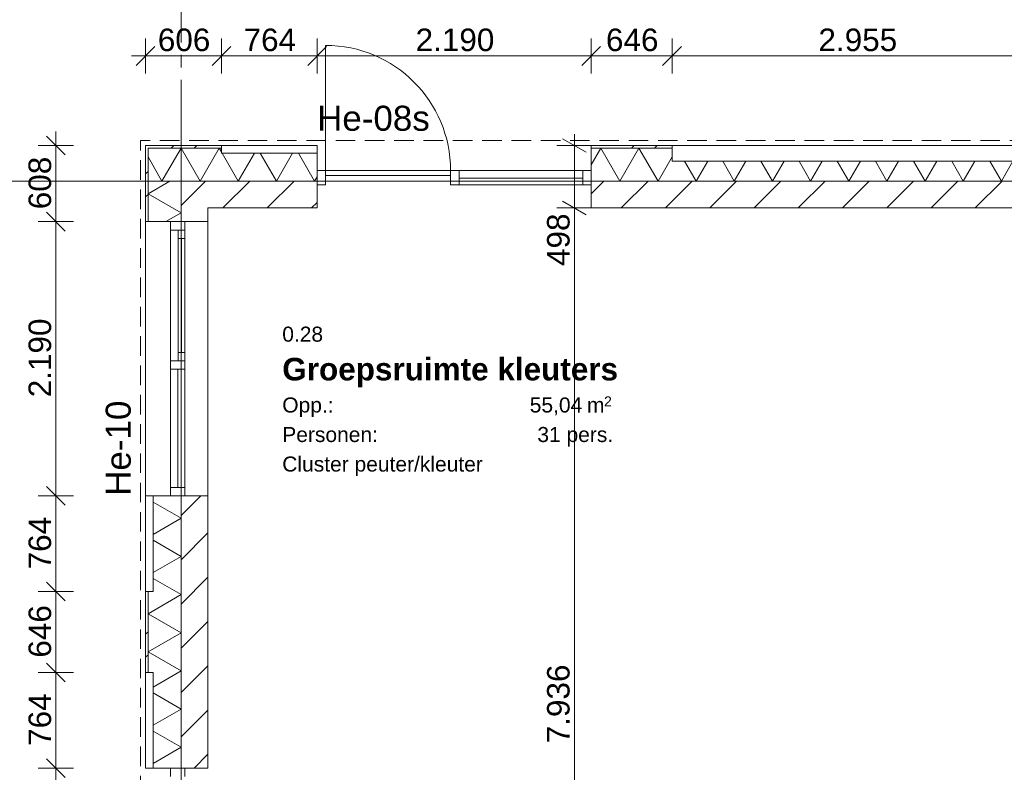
# Model space of a CAD drawing. Header units: millimetres. Extents: x 10 to 584, y 10 to 831.
# Tile 48 of 79: x 65 to 144, y 716 to 776. Entities that reach past the tile are written whole.
import ezdxf
from ezdxf.xclip import XClip

# ---------------------------------------------------------------- set-up
doc = ezdxf.new("R2010")
doc.units = ezdxf.units.MM
doc.header["$MEASUREMENT"] = 0
doc.header["$XCLIPFRAME"] = 0
doc.linetypes.add('B0204', pattern=[13, 10, -1, 1, -1])
doc.linetypes.add('B0701', pattern=[2.3412, 1.56, -0.7812])
for name, color, linetype in [('21 Buitenwanden', 7, 'Continuous'), ('21 Buitenwanden Deuren', 7, 'Continuous'), ('21 Buitenwanden Deurlabels', 7, 'Continuous'), ('21 Buitenwanden Doorsnede-arcering', 7, 'Continuous'), ('21 Buitenwanden Laagscheidingslijnen', 7, 'Continuous'), ('21 Buitenwanden Raamlabels', 7, 'Continuous'), ('21 Buitenwanden Ramen', 7, 'Continuous'), ('23 Vloeren', 7, 'Continuous'), ('73 Keuken', 7, 'Continuous'), ('A Stramien', 7, 'Continuous'), ('Maatvoering 1_ 50_100', 7, 'Continuous'), ('Z Ruimtefuncties', 7, 'Continuous')]:
    doc.layers.add(name, color=color, linetype=linetype)
doc.styles.add('GENERATED_STYLE_1', font='txt')
doc.styles.add('GENERATED_STYLE_2', font='txt')
pattern_1 = [(45, (78, 259.188), (-4.59619, 4.59619), []), (45, (77.081, 260.107), (-4.59619, 4.59619), [])]
pattern_2 = [(45, (78, 259.188), (-1.767767, 1.767767), [])]

# ---------------------------------------------------------------- blocks, each defined once
blk = doc.blocks.new('*X48')
at = {"layer": '21 Buitenwanden Doorsnede-arcering', "color": 7, "linetype": 'Continuous', "lineweight": 0}
for p in [(75.36, 765.121), (77.034, 764.154)]:
    blk.add_line(p, (76.476, 763.188), dxfattribs=at)
blk = doc.blocks.new('*X49')
at = {"layer": '21 Buitenwanden Doorsnede-arcering', "color": 7, "linetype": 'Continuous', "lineweight": 0}
for p, q in [((78, 765.828), (79.524, 763.188)), ((81.048, 765.828), (79.524, 763.188)), ((81.048, 765.828), (81.222, 765.527)), ((81.279, 765.428), (82.573, 763.188)), ((83.866, 765.428), (82.573, 763.188)), ((84.328, 765.428), (85.621, 763.188)), ((86.914, 765.428), (85.621, 763.188)), ((87.376, 765.428), (88.669, 763.188)), ((88.865, 763.526), (88.669, 763.188))]:
    blk.add_line(p, q, dxfattribs=at)
blk = doc.blocks.new('*X50')
at = {"layer": '21 Buitenwanden Doorsnede-arcering', "color": 7, "linetype": 'Continuous', "lineweight": 0}
for p, q in [((111.532, 765.828), (110.765, 764.498)), ((111.532, 765.828), (113.057, 763.188)), ((114.581, 765.828), (113.057, 763.188)), ((114.581, 765.828), (116.105, 763.188)), ((148.113, 765.828), (146.589, 763.188)), ((148.113, 765.828), (149.638, 763.188)), ((151.162, 765.828), (149.638, 763.188)), ((151.162, 765.828), (152.686, 763.188)), ((153.979, 765.428), (152.686, 763.188)), ((154.441, 765.428), (155.734, 763.188)), ((157.028, 765.428), (155.734, 763.188)), ((157.49, 765.428), (158.783, 763.188)), ((160.076, 765.428), (158.783, 763.188)), ((160.538, 765.428), (160.876, 764.842)), ((117.225, 765.128), (116.105, 763.188)), ((118.23, 764.788), (119.154, 763.188)), ((120.077, 764.788), (119.154, 763.188)), ((121.278, 764.788), (122.202, 763.188)), ((123.126, 764.788), (122.202, 763.188)), ((124.327, 764.788), (125.25, 763.188)), ((126.174, 764.788), (125.25, 763.188)), ((127.375, 764.788), (128.299, 763.188)), ((129.222, 764.788), (128.299, 763.188)), ((130.423, 764.788), (131.347, 763.188)), ((132.271, 764.788), (131.347, 763.188)), ((133.472, 764.788), (134.396, 763.188)), ((135.319, 764.788), (134.396, 763.188)), ((136.52, 764.788), (137.444, 763.188)), ((138.368, 764.788), (137.444, 763.188)), ((139.569, 764.788), (140.492, 763.188)), ((141.416, 764.788), (140.492, 763.188)), ((142.617, 764.788), (143.541, 763.188)), ((144.465, 764.788), (143.541, 763.188)), ((145.665, 764.788), (146.589, 763.188))]:
    blk.add_line(p, q, dxfattribs=at)
blk = doc.blocks.new('*X55')
at = {"layer": '21 Buitenwanden Doorsnede-arcering', "color": 7, "linetype": 'Continuous', "lineweight": 0}
blk.add_line((78, 765.828), (77.034, 764.154), dxfattribs=at)
blk = doc.blocks.new('*X63')
at = {"layer": '21 Buitenwanden Doorsnede-arcering', "color": 7, "linetype": 'Continuous', "lineweight": 0}
for p, q in [((75.76, 738.019), (75.816, 738.051)), ((75.76, 737.557), (78, 736.264)), ((75.76, 734.971), (78, 736.264)), ((75.76, 734.509), (78, 733.216)), ((75.76, 731.922), (78, 733.216)), ((75.76, 731.46), (78, 730.167)), ((75.36, 728.643), (78, 730.167)), ((75.36, 728.643), (78, 727.119)), ((75.36, 725.595), (78, 727.119)), ((75.36, 725.595), (78, 724.07)), ((75.76, 722.777), (78, 724.07)), ((75.76, 722.315), (78, 721.022)), ((75.76, 719.729), (78, 721.022)), ((75.76, 719.267), (78, 717.974)), ((75.76, 716.68), (78, 717.974))]:
    blk.add_line(p, q, dxfattribs=at)
blk = doc.blocks.new('*X65')
at = {"layer": '21 Buitenwanden Doorsnede-arcering', "color": 7, "linetype": 'Continuous', "lineweight": 0}
for p, q in [((75.36, 762.175), (77.114, 763.188)), ((75.36, 762.175), (78, 760.651)), ((76.788, 759.951), (78, 760.651))]:
    blk.add_line(p, q, dxfattribs=at)
blk = doc.blocks.new('Drawing_2_2', base_point=(78, 259.188))
at = {"layer": '21 Buitenwanden Doorsnede-arcering', "linetype": 'Continuous', "lineweight": 0, "true_color": 0x000000}
h = blk.add_hatch(dxfattribs=at)
h.set_pattern_fill('145_Baksteen_0002', color=18, style=0, pattern_type=2)
h.set_pattern_definition(pattern_1)
h.paths.add_polyline_path([(75.16, 765.828), (75.36, 765.828), (75.16, 766.028)])
h = blk.add_hatch(dxfattribs=at)
h.set_pattern_fill('145_Baksteen_0002', color=18, style=0, pattern_type=2)
h.set_pattern_definition(pattern_1)
h.paths.add_polyline_path([(75.36, 766.028), (75.16, 766.028), (75.36, 765.828)])
h = blk.add_hatch(dxfattribs=at)
h.set_pattern_fill('145_Baksteen_0002', color=18, style=0, pattern_type=2)
h.set_pattern_definition(pattern_1)
h.paths.add_polyline_path([(75.16, 765.828), (75.16, 759.951), (75.36, 759.951), (75.36, 765.828)])
h = blk.add_hatch(dxfattribs=at)
h.set_pattern_fill('145_Baksteen_0002', color=18, style=0, pattern_type=2)
h.set_pattern_definition(pattern_1)
h.paths.add_polyline_path([(75.36, 766.028), (75.36, 765.828), (81.222, 765.828), (81.222, 766.028)])
h = blk.add_hatch(dxfattribs=at)
h.set_pattern_fill('145_Baksteen_0002', color=18, style=0, pattern_type=2)
h.set_pattern_definition(pattern_1)
h.paths.add_polyline_path([(110.765, 766.028), (110.765, 765.828), (117.225, 765.828), (117.225, 766.028)])
h = blk.add_hatch(dxfattribs=at)
h.set_pattern_fill('130_Kalkzandsteen_0002', color=18, style=0, pattern_type=2)
h.set_pattern_definition(pattern_2)
h.paths.add_polyline_path([(80.14, 761.048), (78, 763.188), (78, 761.048)])
h = blk.add_hatch(dxfattribs=at)
h.set_pattern_fill('130_Kalkzandsteen_0002', color=18, style=0, pattern_type=2)
h.set_pattern_definition(pattern_2)
h.paths.add_polyline_path([(80.14, 763.188), (78, 763.188), (80.14, 761.048)])
h = blk.add_hatch(dxfattribs=at)
h.set_pattern_fill('130_Kalkzandsteen_0002', color=18, style=0, pattern_type=2)
h.set_pattern_definition(pattern_2)
h.paths.add_polyline_path([(80.14, 763.188), (80.14, 761.048), (88.865, 761.048), (88.865, 763.188)])
h = blk.add_hatch(dxfattribs=at)
h.set_pattern_fill('130_Kalkzandsteen_0002', color=18, style=0, pattern_type=2)
h.set_pattern_definition(pattern_2)
h.paths.add_polyline_path([(160.876, 763.188), (110.765, 763.188), (110.765, 761.048), (160.876, 761.048)])
h = blk.add_hatch(dxfattribs=at)
h.set_pattern_fill('130_Kalkzandsteen_0002', color=18, style=0, pattern_type=2)
h.set_pattern_definition(pattern_2)
h.paths.add_polyline_path([(78, 761.048), (78, 759.951), (80.14, 759.951), (80.14, 761.048)])
h = blk.add_hatch(dxfattribs=at)
h.set_pattern_fill('130_Kalkzandsteen_0002', color=18, style=0, pattern_type=2)
h.set_pattern_definition(pattern_2)
h.paths.add_polyline_path([(80.14, 738.051), (78, 738.051), (78, 716.311), (80.14, 716.311)])
h = blk.add_hatch(dxfattribs=at)
h.set_pattern_fill('145_Baksteen_0002', color=18, style=0, pattern_type=2)
h.set_pattern_definition(pattern_1)
h.paths.add_polyline_path([(75.16, 723.954), (75.36, 723.954), (75.36, 730.409), (75.16, 730.409)])
at = {"layer": '21 Buitenwanden', "color": 1, "linetype": 'Continuous', "lineweight": 0}
for p, q in [((81.222, 766.028), (81.222, 765.428)), ((81.222, 765.428), (88.865, 765.428)), ((88.865, 765.428), (88.865, 764.028)), ((110.765, 765.828), (110.765, 764.028)), ((117.225, 766.028), (117.225, 764.788)), ((117.225, 764.788), (146.773, 764.788)), ((88.865, 764.028), (88.865, 763.188)), ((110.765, 764.028), (110.765, 763.188)), ((75.36, 759.951), (77.16, 759.951)), ((77.16, 759.951), (78, 759.951)), ((75.76, 730.409), (75.76, 738.051)), ((75.76, 738.051), (77.16, 738.051)), ((77.16, 738.051), (78, 738.051)), ((75.16, 730.409), (75.76, 730.409)), ((75.16, 723.954), (75.76, 723.954)), ((75.76, 716.311), (75.76, 723.954)), ((75.76, 716.311), (77.16, 716.311)), ((77.16, 716.311), (78, 716.311))]:
    blk.add_line(p, q, dxfattribs=at)
at = {"layer": '21 Buitenwanden', "color": 2, "linetype": 'Continuous', "lineweight": 0}
for p, q in [((110.765, 766.028), (110.765, 765.828)), ((75.16, 759.951), (75.36, 759.951))]:
    blk.add_line(p, q, dxfattribs=at)
at = {"layer": '21 Buitenwanden', "color": 3, "linetype": 'Continuous', "lineweight": 0}
for p, q in [((88.865, 763.188), (88.865, 762.888)), ((110.765, 763.188), (110.765, 762.888)), ((88.865, 762.888), (88.865, 761.048)), ((110.765, 762.888), (110.765, 761.048)), ((78, 759.951), (78.3, 759.951)), ((78.3, 759.951), (80.14, 759.951)), ((78, 738.051), (78.3, 738.051)), ((78.3, 738.051), (80.14, 738.051)), ((78, 716.311), (78.3, 716.311)), ((78.3, 716.311), (80.14, 716.311))]:
    blk.add_line(p, q, dxfattribs=at)
at = {"layer": '21 Buitenwanden', "color": 2, "linetype": 'Continuous', "lineweight": 0, "flags": 128}
for points in [[(75.16, 766.028), (75.16, 765.828)], [(81.222, 766.028), (75.16, 766.028)], [(75.16, 765.828), (75.16, 759.951)], [(117.225, 766.028), (110.765, 766.028)], [(75.16, 730.409), (75.16, 723.954)]]:
    blk.add_lwpolyline(points, dxfattribs=at)
at = {"layer": '21 Buitenwanden', "color": 3, "linetype": 'Continuous', "lineweight": 0, "flags": 128}
for points in [[(80.14, 761.048), (88.865, 761.048)], [(80.14, 759.951), (80.14, 761.048)], [(110.765, 761.048), (160.876, 761.048)], [(80.14, 716.311), (80.14, 738.051)]]:
    blk.add_lwpolyline(points, dxfattribs=at)
at = {"layer": '21 Buitenwanden Deuren', "color": 1, "linetype": 'Continuous', "lineweight": 0}
for p, q in [((89.535, 764.028), (89.535, 774.028)), ((88.865, 765.828), (88.865, 764.028)), ((110.765, 765.828), (110.765, 764.028)), ((88.865, 764.028), (89.535, 764.028)), ((88.865, 762.888), (88.865, 764.028)), ((88.865, 764.028), (88.865, 763.188)), ((88.865, 764.028), (88.865, 763.188)), ((89.535, 764.028), (89.535, 762.888)), ((99.535, 764.028), (89.535, 764.028)), ((89.535, 764.028), (89.535, 763.628)), ((99.535, 762.888), (99.535, 764.028)), ((99.535, 764.028), (100.205, 764.028)), ((99.535, 763.628), (99.535, 764.028)), ((100.205, 764.028), (100.205, 762.888)), ((100.205, 764.028), (110.095, 764.028)), ((110.095, 762.888), (110.095, 764.028)), ((110.095, 764.028), (110.765, 764.028)), ((110.765, 764.028), (110.765, 762.888)), ((110.765, 764.028), (110.765, 763.188)), ((110.765, 764.028), (110.765, 763.188)), ((89.535, 763.628), (99.535, 763.628)), ((110.095, 763.428), (100.205, 763.428)), ((89.535, 762.888), (88.865, 762.888)), ((100.205, 762.888), (99.535, 762.888)), ((110.765, 762.888), (110.095, 762.888)), ((75.36, 716.311), (77.16, 716.311)), ((77.16, 715.641), (77.16, 716.311)), ((77.16, 716.311), (78.3, 716.311)), ((77.16, 716.311), (78, 716.311)), ((77.16, 716.311), (78, 716.311)), ((78.3, 716.311), (78.3, 715.641))]:
    blk.add_line(p, q, dxfattribs=at)
at = {"layer": '21 Buitenwanden Deuren', "color": 2, "linetype": 'Continuous', "lineweight": 0}
for p, q in [((88.865, 766.028), (88.865, 765.828)), ((110.765, 766.028), (110.765, 765.828)), ((75.16, 716.311), (75.36, 716.311))]:
    blk.add_line(p, q, dxfattribs=at)
at = {"layer": '21 Buitenwanden Deuren', "color": 3, "linetype": 'Continuous', "lineweight": 0}
for p, q in [((88.865, 763.188), (88.865, 762.888)), ((88.865, 763.188), (88.865, 762.888)), ((110.765, 763.188), (110.765, 762.888)), ((110.765, 763.188), (110.765, 762.888)), ((88.865, 762.888), (88.865, 761.048)), ((110.765, 762.888), (110.765, 761.048)), ((78, 716.311), (78.3, 716.311)), ((78, 716.311), (78.3, 716.311)), ((78.3, 716.311), (80.14, 716.311))]:
    blk.add_line(p, q, dxfattribs=at)
at = {"layer": '21 Buitenwanden Deuren', "color": 1, "linetype": 'Continuous', "lineweight": 0, "flags": 128}
blk.add_lwpolyline([(100.205, 762.888), (110.095, 762.888), (110.095, 764.028), (100.205, 764.028)], close=True, dxfattribs=at)
at = {"layer": '21 Buitenwanden Deuren', "color": 1, "linetype": 'Continuous', "lineweight": 0}
blk.add_arc((89.535, 764.028), 10, 0, 90, dxfattribs=at)
at = {"layer": '21 Buitenwanden Laagscheidingslijnen', "color": 1, "linetype": 'Continuous', "lineweight": 0}
for p, q in [((75.36, 765.828), (75.36, 763.188)), ((78, 765.828), (75.36, 765.828)), ((75.36, 765.828), (75.36, 763.188)), ((81.222, 765.828), (78, 765.828)), ((117.225, 765.828), (110.765, 765.828)), ((75.36, 763.188), (75.36, 759.951)), ((75.36, 730.409), (75.36, 723.954))]:
    blk.add_line(p, q, dxfattribs=at)
at = {"layer": '21 Buitenwanden Laagscheidingslijnen', "color": 3, "linetype": 'Continuous', "lineweight": 0}
for p, q in [((78, 763.188), (78, 761.048)), ((80.14, 763.188), (78, 763.188)), ((78, 763.188), (78, 761.048)), ((88.865, 763.188), (80.14, 763.188)), ((160.876, 763.188), (110.765, 763.188)), ((78, 761.048), (78, 759.951)), ((78, 738.051), (78, 716.311))]:
    blk.add_line(p, q, dxfattribs=at)
at = {"layer": '21 Buitenwanden Ramen', "color": 1, "linetype": 'Continuous', "lineweight": 0}
for p, q in [((81.222, 766.028), (88.865, 766.028)), ((117.225, 766.028), (146.773, 766.028)), ((75.36, 759.951), (77.16, 759.951)), ((77.16, 759.951), (77.16, 759.281)), ((77.16, 759.951), (78, 759.951)), ((77.16, 759.951), (78, 759.951)), ((78.3, 759.281), (78.3, 759.951)), ((77.16, 759.281), (77.76, 759.281)), ((77.16, 759.281), (77.16, 748.836)), ((77.76, 759.281), (78.3, 759.281)), ((77.76, 759.281), (77.76, 758.611)), ((78.3, 759.281), (77.76, 759.281)), ((78.3, 758.611), (78.3, 759.281)), ((77.76, 758.611), (78.3, 758.611)), ((77.76, 758.611), (77.76, 749.506)), ((78.03, 749.506), (78.03, 758.611)), ((78.3, 749.506), (78.3, 758.611)), ((78.3, 749.506), (78.3, 758.611)), ((78.3, 749.506), (77.76, 749.506)), ((77.76, 749.506), (77.76, 748.836)), ((78.3, 748.836), (78.3, 749.506)), ((77.76, 748.836), (77.16, 748.836)), ((77.16, 748.836), (77.16, 748.501)), ((77.16, 748.501), (77.16, 748.166)), ((77.16, 748.166), (78.3, 748.166)), ((77.16, 748.166), (77.16, 738.721)), ((77.73, 738.721), (77.73, 748.166)), ((78.3, 748.836), (77.76, 748.836)), ((77.76, 748.836), (78.3, 748.836)), ((78.3, 748.501), (78.3, 748.836)), ((78.3, 748.166), (78.3, 748.501)), ((78.3, 738.721), (78.3, 748.166)), ((78.3, 738.721), (77.16, 738.721)), ((77.16, 738.721), (77.16, 738.051)), ((78.3, 738.051), (78.3, 738.721)), ((75.16, 730.409), (75.16, 738.051)), ((75.36, 738.051), (77.16, 738.051)), ((77.16, 738.051), (78, 738.051)), ((77.16, 738.051), (78, 738.051)), ((75.16, 716.311), (75.16, 723.954))]:
    blk.add_line(p, q, dxfattribs=at)
at = {"layer": '21 Buitenwanden Ramen', "color": 9, "linetype": 'Continuous', "lineweight": 0}
for p, q in [((75.16, 738.051), (75.16, 759.951)), ((80.14, 738.051), (80.14, 759.951))]:
    blk.add_line(p, q, dxfattribs=at)
at = {"layer": '21 Buitenwanden Ramen', "color": 2, "linetype": 'Continuous', "lineweight": 0}
for p, q in [((75.16, 759.951), (75.36, 759.951)), ((75.16, 738.051), (75.36, 738.051))]:
    blk.add_line(p, q, dxfattribs=at)
at = {"layer": '21 Buitenwanden Ramen', "color": 3, "linetype": 'Continuous', "lineweight": 0}
for p, q in [((78, 759.951), (78.3, 759.951)), ((78, 759.951), (78.3, 759.951)), ((78.3, 759.951), (80.14, 759.951)), ((78, 738.051), (78.3, 738.051)), ((78, 738.051), (78.3, 738.051)), ((78.3, 738.051), (80.14, 738.051))]:
    blk.add_line(p, q, dxfattribs=at)
at = {"layer": '21 Buitenwanden Ramen', "color": 1, "linetype": 'Continuous', "lineweight": 0, "flags": 128}
for points in [[(81.222, 766.028), (81.222, 765.428), (88.865, 765.428), (88.865, 766.028)], [(117.225, 766.028), (117.225, 764.788), (146.773, 764.788), (146.773, 766.028)], [(75.16, 730.409), (75.76, 730.409), (75.76, 738.051), (75.16, 738.051)], [(75.16, 716.311), (75.76, 716.311), (75.76, 723.954), (75.16, 723.954)]]:
    blk.add_lwpolyline(points, close=True, dxfattribs=at)
at = {"layer": '23 Vloeren', "color": 1, "linetype": 'B0701', "lineweight": 0, "flags": 128}
blk.add_lwpolyline([(373.24, 759.788), (373.24, 766.428), (74.76, 766.428), (74.76, 472.288)], dxfattribs=at)
at = {"layer": '23 Vloeren', "color": 1, "linetype": 'Continuous', "lineweight": 0, "flags": 128}
blk.add_lwpolyline([(96, 265.188), (370, 265.188), (370, 439.188), (366, 439.188), (366, 570.048), (420.61, 570.048), (420.61, 554.048), (510, 554.048), (510, 626.688), (459.924, 626.688), (459.924, 683.688), (510, 683.688), (510, 757.188), (294, 757.188), (294, 763.188), (78, 763.188), (78, 475.188), (96, 475.188)], close=True, dxfattribs=at)
at = {"layer": 'A Stramien', "color": 9, "linetype": 'B0204', "lineweight": 0}
for p, q in [((78, 784.271), (78, 233.204)), ((68, 763.188), (58, 763.188)), ((68, 763.188), (520.556, 763.188))]:
    blk.add_line(p, q, dxfattribs=at)
blk.add_point((68, 763.188), dxfattribs=at)
blk.add_point((68, 763.188), dxfattribs=at)
at = {"layer": 'Maatvoering 1_ 50_100', "color": 1, "linetype": 'Continuous', "lineweight": 0}
for p, q in [((75.16, 771.778), (75.16, 774.59)), ((81.222, 771.778), (81.222, 774.59)), ((88.865, 771.778), (88.865, 774.59)), ((110.765, 771.778), (110.765, 774.59)), ((117.225, 771.778), (117.225, 774.59)), ((75.91, 773.934), (74.41, 772.434)), ((81.972, 773.934), (80.472, 772.434)), ((89.615, 773.934), (88.115, 772.434)), ((111.515, 773.934), (110.015, 772.434)), ((117.975, 773.934), (116.475, 772.434)), ((74.035, 773.184), (75.16, 773.184)), ((75.16, 773.184), (81.222, 773.184)), ((81.222, 773.184), (88.865, 773.184)), ((88.865, 773.184), (110.765, 773.184)), ((110.765, 773.184), (117.225, 773.184)), ((117.225, 773.184), (146.773, 773.184)), ((68, 767.153), (68, 766.028)), ((68.75, 765.278), (67.25, 766.778)), ((110.362, 765.487), (108.487, 766.569)), ((109.424, 766.028), (109.424, 766.945)), ((66.594, 766.028), (69.406, 766.028)), ((68, 766.028), (68, 759.951)), ((110.83, 766.028), (108.018, 766.028)), ((109.424, 761.048), (109.424, 766.028)), ((108.487, 761.589), (110.362, 760.507)), ((68.75, 759.201), (67.25, 760.701)), ((110.83, 761.048), (108.018, 761.048)), ((109.424, 681.688), (109.424, 761.048)), ((66.594, 759.951), (69.406, 759.951)), ((68, 759.951), (68, 738.051)), ((68.75, 737.301), (67.25, 738.801)), ((66.594, 738.051), (69.406, 738.051)), ((68, 738.051), (68, 730.409)), ((68.75, 729.659), (67.25, 731.159)), ((66.594, 730.409), (69.406, 730.409)), ((68, 730.409), (68, 723.954)), ((68.75, 723.204), (67.25, 724.704)), ((66.594, 723.954), (69.406, 723.954)), ((68, 723.954), (68, 716.311)), ((68.75, 715.561), (67.25, 717.061)), ((66.594, 716.311), (69.406, 716.311)), ((68, 716.311), (68, 694.411))]:
    blk.add_line(p, q, dxfattribs=at)
at = {"layer": '73 Keuken', "color": 4, "linetype": 'Continuous', "lineweight": 0}
for name in ['*X55', '*X49', '*X50', '*X48', '*X65', '*X63']:
    blk.add_blockref(name, (0, 0), dxfattribs=at)
at = {"layer": '21 Buitenwanden Deurlabels', "color": 2, "linetype": 'Continuous', "lineweight": 0, "insert": (88.865, 767.181), "char_height": 2, "attachment_point": 7, "style": 'GENERATED_STYLE_1'}
blk.add_mtext('\\A1;{\\pql;\\fArial|b0|i0|c0|p38;He-08s}', dxfattribs=at)
at = {"layer": '21 Buitenwanden Raamlabels', "color": 2, "linetype": 'Continuous', "lineweight": 0, "insert": (74.007, 738.051), "char_height": 2, "attachment_point": 7, "rotation": 90, "style": 'GENERATED_STYLE_1'}
blk.add_mtext('\\A1;{\\pql;\\fArial|b0|i0|c0|p38;He-10}', dxfattribs=at)
at = {"layer": 'Maatvoering 1_ 50_100', "color": 2, "linetype": 'Continuous', "lineweight": 0, "char_height": 1.8, "attachment_point": 7, "style": 'GENERATED_STYLE_1'}
for s, insert, width in [('\\A1;{\\pql;\\fArial|b0|i0|c0|p38;606}', (76.142, 773.544), 4.09784), ('\\A1;{\\pql;\\fArial|b0|i0|c0|p38;764}', (82.994, 773.544), 4.09784), ('\\A1;{\\pql;\\fArial|b0|i0|c0|p38;2.190}', (96.737, 773.544), 6.15497), ('\\A1;{\\pql;\\fArial|b0|i0|c0|p38;646}', (111.946, 773.544), 4.09784), ('\\A1;{\\pql;\\fArial|b0|i0|c0|p38;2.955}', (128.922, 773.544), 6.15497)]:
    blk.add_mtext(s, dxfattribs=dict(at, insert=insert, width=width))
at = {"layer": 'Maatvoering 1_ 50_100', "color": 2, "linetype": 'Continuous', "lineweight": 0, "char_height": 1.8, "attachment_point": 7, "rotation": 90, "style": 'GENERATED_STYLE_1'}
for s, insert, width in [('\\A1;{\\pql;\\fArial|b0|i0|c0|p38;608}', (67.64, 760.941), 4.09784), ('\\A1;{\\pql;\\fArial|b0|i0|c0|p38;498}', (109.064, 756.408), 4.09784), ('\\A1;{\\pql;\\fArial|b0|i0|c0|p38;2.190}', (67.64, 745.924), 6.15497), ('\\A1;{\\pql;\\fArial|b0|i0|c0|p38;764}', (67.64, 732.181), 4.09784), ('\\A1;{\\pql;\\fArial|b0|i0|c0|p38;646}', (67.64, 725.132), 4.09784), ('\\A1;{\\pql;\\fArial|b0|i0|c0|p38;7.936}', (109.064, 718.29), 6.15497), ('\\A1;{\\pql;\\fArial|b0|i0|c0|p38;764}', (67.64, 718.084), 4.09784)]:
    blk.add_mtext(s, dxfattribs=dict(at, insert=insert, width=width))
at = {"layer": 'Z Ruimtefuncties', "color": 2, "linetype": 'Continuous', "lineweight": 0, "attachment_point": 1}
for s, insert, char_height, style in [('\\A1;{\\pql;\\pt0;\\fArial|b0|i0|c0|p38;0.28}', (86.085, 751.566), 1.2, 'GENERATED_STYLE_1'), ('\\A1;{\\pql;\\pt0;\\fArial|b1|i0|c0|p38;Groepsruimte kleuters}', (86.085, 749.072), 1.8, 'GENERATED_STYLE_2'), ('\\A1;{\\pql;\\pt0;\\fArial|b0|i0|c0|p38;Opp.: }', (86.085, 745.909), 1.2, 'GENERATED_STYLE_1'), ('\\A1;{\\pql;\\fArial|b0|i0|c0|p38;55,04}', (105.858, 745.909), 1.2, 'GENERATED_STYLE_1'), ('\\A1;{\\pql;\\fArial|b0|i0|c0|p38;2}', (111.793, 746), 0.8, 'GENERATED_STYLE_1'), ('\\A1;{\\pql;\\fArial|b0|i0|c0|p38; m}', (109.961, 745.909), 1.2, 'GENERATED_STYLE_1'), ('\\A1;{\\pql;\\pt0;\\fArial|b0|i0|c0|p38;Personen: }', (86.085, 743.552), 1.2, 'GENERATED_STYLE_1'), ('\\A1;{\\pql;\\pt0;\\fArial|b0|i0|c0|p38;31 pers.}', (106.465, 743.552), 1.2, 'GENERATED_STYLE_1'), ('\\A1;{\\pql;\\pt0;\\fArial|b0|i0|c0|p38;Cluster peuter/kleuter}', (86.085, 741.194), 1.2, 'GENERATED_STYLE_1')]:
    blk.add_mtext(s, dxfattribs=dict(at, insert=insert, char_height=char_height, style=style))

msp = doc.modelspace()

# ---------------------------------------------------------------- block references
at = {"color": 4, "linetype": 'Continuous', "lineweight": 0}
ref = msp.add_blockref('Drawing_2_2', (78, 259.188), dxfattribs=at)
XClip(ref).set_block_clipping_path([(30, 141.736842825), (586.5626696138, 806.4087291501)])

doc.saveas('drawing.dxf')
